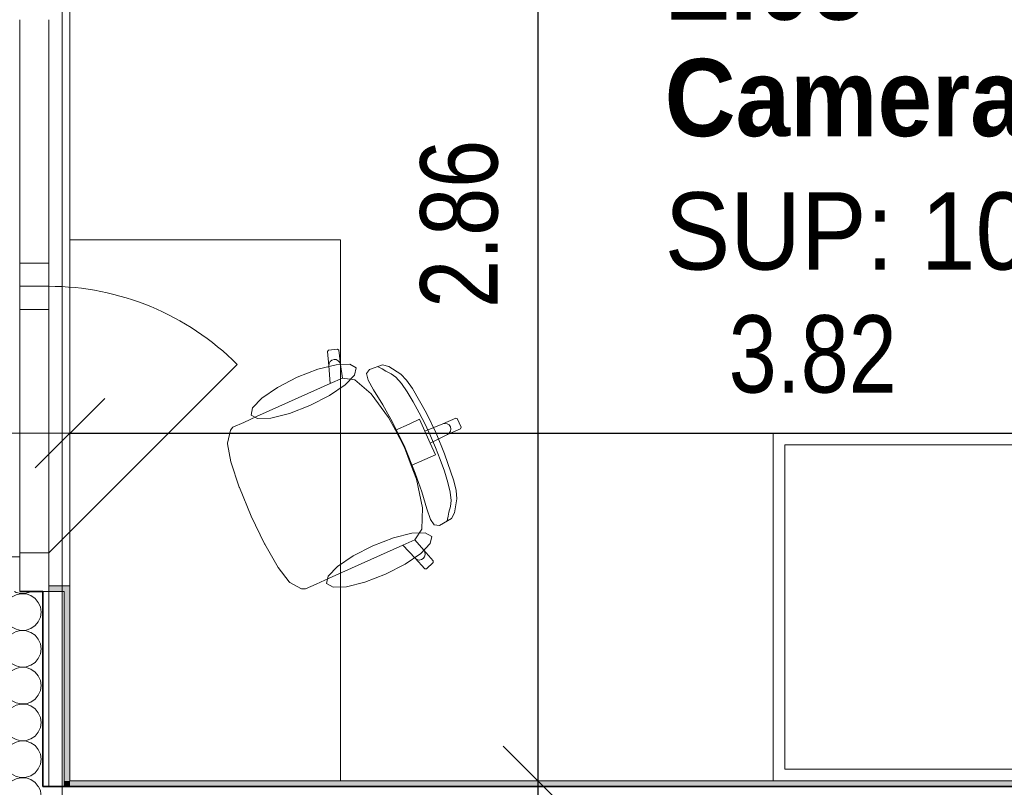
# Model space of a CAD drawing. Header units: metres. Extents: x -7.1 to 26.5, y -14.7 to 18.1.
# Tile 31 of 109: x 2.2 to 4.7, y 3.7 to 5.7. Entities that reach past the tile are written whole.
import ezdxf

# ---------------------------------------------------------------- set-up
doc = ezdxf.new("R2010")
doc.units = ezdxf.units.M
doc.header["$PDMODE"] = 65
doc.linetypes.add('AUSGEZOGEN', pattern=[0])
for name, color, linetype in [('XR$1$010 Aussenwände', 7, 'AUSGEZOGEN'), ('XR$1$010 Aussenwände Schichttrennlinien', 7, 'AUSGEZOGEN'), ('XR$1$010 Fenster', 7, 'AUSGEZOGEN'), ('XR$1$015 Innenwände', 7, 'AUSGEZOGEN'), ('XR$1$015 Innenwände Schichttrennlinien', 7, 'AUSGEZOGEN'), ('XR$1$030 Bodenaufbauten', 7, 'AUSGEZOGEN'), ('XR$1$065 Möbel Einrichtung', 7, 'AUSGEZOGEN'), ('XR$1$080 Raumdefinitionen Kontur', 7, 'AUSGEZOGEN'), ('XR$2$080 Raumdefinitionen Text_1', 7, 'AUSGEZOGEN'), ('XR$2$105 Bemassungen 100', 7, 'AUSGEZOGEN'), ('XR$3$010 Aussenwände Bauteilschraffuren', 7, 'AUSGEZOGEN'), ('XR$3$015 Innenwände Bauteilschraffuren', 7, 'AUSGEZOGEN')]:
    doc.layers.add(name, color=color, linetype=linetype)
doc.styles.add('ARIAL', font='arial.ttf')
doc.dimstyles.new('DIMSTYLE_3', dxfattribs={"dimtxt": 0.2, "dimasz": 0.3, "dimexe": 0, "dimexo": 0, "dimgap": 0.1, "dimtad": 2, "dimrnd": 0.005, "dimzin": 4, "dimdsep": 46, "dimtxsty": 'ARIAL', "dimblk1": 'ALL_ML_STRICH', "dimblk2": 'ALL_ML_STRICH', "dimsah": 1, "dimcen": 0, "dimclrd": 7, "dimclre": 7, "dimclrt": 7, "dimadec": 0, "dimazin": 0, "dimtfac": 1, "dimtdec": 0, "dimtix": 1, "dimtmove": 2, "dimatfit": 3, "dimfxl": 0, "dimtzin": 0, "dimlwd": 0, "dimlwe": 18, "dimarcsym": 0})
doc.dimstyles.new('DIMSTYLE_7', dxfattribs={"dimtxt": 0.2, "dimasz": 0.3, "dimexe": 0, "dimexo": 0, "dimgap": 0.1, "dimtad": 2, "dimdec": 1, "dimlfac": 100, "dimrnd": 0.5, "dimzin": 4, "dimdsep": 46, "dimtxsty": 'ARIAL', "dimblk1": 'ALL_ML_STRICH', "dimblk2": 'ALL_ML_STRICH', "dimsah": 1, "dimcen": 0, "dimclrd": 7, "dimclre": 7, "dimclrt": 7, "dimadec": 0, "dimazin": 0, "dimtfac": 1, "dimtdec": 0, "dimtix": 1, "dimtmove": 2, "dimatfit": 3, "dimfxl": 0, "dimtvp": 1.2, "dimtzin": 0, "dimlwd": 0, "dimlwe": 18, "dimarcsym": 0})

# ---------------------------------------------------------------- blocks, each defined once
blk = doc.blocks.new('ALL_ML_STRICH')
at = {"color": 0, "linetype": 'ByBlock', "lineweight": -2}
for p, q in [((0, -0.5), (0, 0.5)), ((-0.3, -0.3), (0.3, 0.3)), ((-1, 0), (0.5, 0))]:
    blk.add_line(p, q, dxfattribs=at)
blk = doc.blocks.new('*D165')
at = {"layer": 'DEFPOINTS', "color": 7, "linetype": 'AUSGEZOGEN', "lineweight": 18, "transparency": 16777216}
for p in [(6.1018, 4.7447), (2.2818, 4.6535), (2.2818, 4.6535)]:
    blk.add_point(p, dxfattribs=at)
at = {"layer": 'XR$2$105 Bemassungen 100', "color": 7, "linetype": 'AUSGEZOGEN', "lineweight": -2, "transparency": 16777216}
for p, q in [((2.2818, 4.6535), (2.2818, 4.6535)), ((2.2818, 4.6535), (6.1018, 4.6535)), ((6.1018, 4.6535), (6.1018, 4.6535))]:
    blk.add_line(p, q, dxfattribs=at)
at = {"layer": 'XR$2$105 Bemassungen 100', "color": 7, "linetype": 'AUSGEZOGEN', "lineweight": 18, "transparency": 16777216, "xscale": 0.3, "yscale": 0.3, "zscale": 0.3, "rotation": 180}
blk.add_blockref('ALL_ML_STRICH', (2.2818, 4.6535), dxfattribs=at)
at = {"layer": 'XR$2$105 Bemassungen 100', "color": 7, "linetype": 'AUSGEZOGEN', "lineweight": 18, "transparency": 16777216, "xscale": 0.3, "yscale": 0.3, "zscale": 0.3}
blk.add_blockref('ALL_ML_STRICH', (6.1018, 4.6535), dxfattribs=at)
at = {"layer": 'XR$2$105 Bemassungen 100', "color": 7, "linetype": 'AUSGEZOGEN', "lineweight": 18, "transparency": 16777216, "insert": (4.2041, 4.8571), "char_height": 0.2, "width": 0.64, "attachment_point": 5, "style": 'ARIAL'}
blk.add_mtext('\\W0.80;\\A1;{\\A1;{3.82\\H0.132000;\\S^ ;}}', dxfattribs=at)
blk = doc.blocks.new('*D201')
at = {"layer": 'DEFPOINTS', "color": 7, "linetype": 'AUSGEZOGEN', "lineweight": 18, "transparency": 16777216}
for p in [(3.4932, 3.7535), (3.4282, 3.5835), (3.4932, 3.5835)]:
    blk.add_point(p, dxfattribs=at)
at = {"layer": 'XR$2$105 Bemassungen 100', "color": 7, "linetype": 'AUSGEZOGEN', "lineweight": -2, "transparency": 16777216}
for p, q in [((3.4932, 3.7535), (3.4932, 3.7535)), ((3.4932, 3.5835), (3.4932, 3.7535)), ((3.4932, 3.5835), (3.4932, 3.5835))]:
    blk.add_line(p, q, dxfattribs=at)
at = {"layer": 'XR$2$105 Bemassungen 100', "color": 7, "linetype": 'AUSGEZOGEN', "lineweight": 18, "transparency": 16777216, "xscale": 0.3, "yscale": 0.3, "zscale": 0.3}
for p, rotation in [((3.4932, 3.7535), 90), ((3.4932, 3.5835), 270)]:
    blk.add_blockref('ALL_ML_STRICH', p, dxfattribs=dict(at, rotation=rotation))
at = {"layer": 'XR$2$105 Bemassungen 100', "color": 7, "linetype": 'AUSGEZOGEN', "lineweight": 18, "transparency": 16777216, "insert": (3.2932, 3.367), "char_height": 0.2, "width": 0.64, "attachment_point": 5, "rotation": 90, "style": 'ARIAL'}
blk.add_mtext('\\W0.80;\\A1;{\\A1;{17\\H0.132000;\\S^ ;}}', dxfattribs=at)
blk = doc.blocks.new('*D202')
at = {"layer": 'DEFPOINTS', "color": 7, "linetype": 'AUSGEZOGEN', "lineweight": 18, "transparency": 16777216}
for p in [(3.4932, 6.6135), (3.4932, 3.7535), (3.4932, 3.7535)]:
    blk.add_point(p, dxfattribs=at)
at = {"layer": 'XR$2$105 Bemassungen 100', "color": 7, "linetype": 'AUSGEZOGEN', "lineweight": -2, "transparency": 16777216}
for p, q in [((3.4932, 6.6135), (3.4932, 6.6135)), ((3.4932, 3.7535), (3.4932, 6.6135)), ((3.4932, 3.7535), (3.4932, 3.7535))]:
    blk.add_line(p, q, dxfattribs=at)
at = {"layer": 'XR$2$105 Bemassungen 100', "color": 7, "linetype": 'AUSGEZOGEN', "lineweight": 18, "transparency": 16777216, "xscale": 0.3, "yscale": 0.3, "zscale": 0.3}
for p, rotation in [((3.4932, 6.6135), 90), ((3.4932, 3.7535), 270)]:
    blk.add_blockref('ALL_ML_STRICH', p, dxfattribs=dict(at, rotation=rotation))
at = {"layer": 'XR$2$105 Bemassungen 100', "color": 7, "linetype": 'AUSGEZOGEN', "lineweight": 18, "transparency": 16777216, "insert": (3.2898, 5.1951), "char_height": 0.2, "width": 0.64, "attachment_point": 5, "rotation": 90, "style": 'ARIAL'}
blk.add_mtext('\\W0.80;\\A1;{\\A1;{2.86\\H0.132000;\\S^ ;}}', dxfattribs=at)
blk = doc.blocks.new('COMPLEXOBJECT_83')
at = {"layer": 'XR$3$010 Aussenwände Bauteilschraffuren', "color": 8, "linetype": 'AUSGEZOGEN', "lineweight": 13, "transparency": 33554687}
for p, q in [((2.0181, 4.2435), (2.0165, 4.2381)), ((2.0165, 4.2381), (2.0236, 4.2131)), ((2.1423, 4.2349), (2.1308, 4.2286)), ((2.1383, 4.2435), (2.1423, 4.2413)), ((2.1423, 4.2413), (2.1551, 4.2383)), ((2.1551, 4.2379), (2.1423, 4.2349)), ((2.1551, 4.2383), (2.1682, 4.2389)), ((2.1682, 4.2373), (2.1551, 4.2379)), ((2.1682, 4.2389), (2.1807, 4.2431)), ((2.1807, 4.2331), (2.1682, 4.2373)), ((2.1807, 4.2431), (2.1812, 4.2435)), ((2.1915, 4.2256), (2.1807, 4.2331)), ((2.0236, 4.2131), (2.0429, 4.1955)), ((2.0927, 4.2), (2.1308, 4.2286)), ((2.1999, 4.2155), (2.1915, 4.2256)), ((2.2052, 4.2035), (2.1999, 4.2155)), ((2.0429, 4.1854), (2.0236, 4.1679)), ((2.0429, 4.1955), (2.0684, 4.1907)), ((2.0684, 4.1903), (2.0429, 4.1854)), ((2.0684, 4.1907), (2.0927, 4.2)), ((2.0927, 4.181), (2.0684, 4.1903)), ((2.0927, 4.181), (2.1308, 4.1524)), ((2.207, 4.1905), (2.2052, 4.2035)), ((2.2052, 4.1775), (2.207, 4.1905)), ((2.0236, 4.1679), (2.0165, 4.1429)), ((2.1807, 4.1479), (2.1915, 4.1553)), ((2.1915, 4.1553), (2.1999, 4.1654)), ((2.1999, 4.1654), (2.2052, 4.1775)), ((2.0165, 4.1429), (2.0236, 4.1178)), ((2.0927, 4.1048), (2.1308, 4.1333)), ((2.1308, 4.1524), (2.1423, 4.146)), ((2.1423, 4.1397), (2.1308, 4.1333)), ((2.1423, 4.146), (2.1551, 4.143)), ((2.1551, 4.1427), (2.1423, 4.1397)), ((2.1551, 4.143), (2.1682, 4.1437)), ((2.1682, 4.142), (2.1551, 4.1427)), ((2.1682, 4.1437), (2.1807, 4.1479)), ((2.1807, 4.1378), (2.1682, 4.142)), ((2.1915, 4.1304), (2.1807, 4.1378)), ((2.1999, 4.1203), (2.1915, 4.1304)), ((2.0236, 4.1178), (2.0429, 4.1003)), ((2.0684, 4.0954), (2.0927, 4.1048)), ((2.2052, 4.1083), (2.1999, 4.1203)), ((2.207, 4.0952), (2.2052, 4.1083)), ((2.0429, 4.0902), (2.0236, 4.0727)), ((2.0429, 4.1003), (2.0684, 4.0954)), ((2.0684, 4.095), (2.0429, 4.0902)), ((2.0927, 4.0857), (2.0684, 4.095)), ((2.0927, 4.0857), (2.1308, 4.0571)), ((2.1999, 4.0702), (2.2052, 4.0822)), ((2.2052, 4.0822), (2.207, 4.0952)), ((2.0236, 4.0727), (2.0165, 4.0476)), ((2.1308, 4.0571), (2.1423, 4.0508)), ((2.1682, 4.0484), (2.1807, 4.0526)), ((2.1807, 4.0526), (2.1915, 4.0601)), ((2.1915, 4.0601), (2.1999, 4.0702)), ((2.0165, 4.0476), (2.0236, 4.0226)), ((2.0927, 4.0095), (2.1308, 4.0381)), ((2.1423, 4.0445), (2.1308, 4.0381)), ((2.1423, 4.0508), (2.1551, 4.0478)), ((2.1551, 4.0474), (2.1423, 4.0445)), ((2.1551, 4.0478), (2.1682, 4.0484)), ((2.1682, 4.0468), (2.1551, 4.0474)), ((2.1807, 4.0426), (2.1682, 4.0468)), ((2.1915, 4.0352), (2.1807, 4.0426)), ((2.1999, 4.025), (2.1915, 4.0352)), ((2.0236, 4.0226), (2.0429, 4.005)), ((2.0429, 4.005), (2.0684, 4.0002)), ((2.0684, 4.0002), (2.0927, 4.0095)), ((2.2052, 4.013), (2.1999, 4.025)), ((2.207, 4), (2.2052, 4.013)), ((2.0236, 3.9774), (2.0165, 3.9524)), ((2.0429, 3.995), (2.0236, 3.9774)), ((2.0684, 3.9998), (2.0429, 3.995)), ((2.0927, 3.9905), (2.0684, 3.9998)), ((2.0927, 3.9905), (2.1308, 3.9619)), ((2.1999, 3.975), (2.2052, 3.987)), ((2.2052, 3.987), (2.207, 4)), ((2.0165, 3.9524), (2.0236, 3.9273)), ((2.1308, 3.9619), (2.1423, 3.9555)), ((2.1423, 3.9555), (2.1551, 3.9526)), ((2.1551, 3.9522), (2.1423, 3.9492)), ((2.1551, 3.9526), (2.1682, 3.9532)), ((2.1682, 3.9516), (2.1551, 3.9522)), ((2.1682, 3.9532), (2.1807, 3.9574)), ((2.1807, 3.9474), (2.1682, 3.9516)), ((2.1807, 3.9574), (2.1915, 3.9648)), ((2.1915, 3.9648), (2.1999, 3.975)), ((2.0236, 3.9273), (2.0429, 3.9098)), ((2.0927, 3.9143), (2.1308, 3.9429)), ((2.1423, 3.9492), (2.1308, 3.9429)), ((2.1915, 3.9399), (2.1807, 3.9474)), ((2.1999, 3.9298), (2.1915, 3.9399)), ((2.2052, 3.9178), (2.1999, 3.9298)), ((2.0429, 3.8997), (2.0236, 3.8822)), ((2.0429, 3.9098), (2.0684, 3.905)), ((2.0684, 3.9046), (2.0429, 3.8997)), ((2.0684, 3.905), (2.0927, 3.9143)), ((2.0927, 3.8952), (2.0684, 3.9046)), ((2.207, 3.9048), (2.2052, 3.9178)), ((2.2052, 3.8917), (2.207, 3.9048)), ((2.0236, 3.8822), (2.0165, 3.8571)), ((2.0927, 3.8952), (2.1308, 3.8667)), ((2.1915, 3.8696), (2.1999, 3.8797)), ((2.1999, 3.8797), (2.2052, 3.8917)), ((2.0165, 3.8571), (2.0236, 3.8321)), ((2.1308, 3.8667), (2.1423, 3.8603)), ((2.1423, 3.854), (2.1308, 3.8476)), ((2.1423, 3.8603), (2.1551, 3.8573)), ((2.1551, 3.857), (2.1423, 3.854)), ((2.1551, 3.8573), (2.1682, 3.858)), ((2.1682, 3.8563), (2.1551, 3.857)), ((2.1682, 3.858), (2.1807, 3.8622)), ((2.1807, 3.8521), (2.1682, 3.8563)), ((2.1807, 3.8622), (2.1915, 3.8696)), ((2.1915, 3.8447), (2.1807, 3.8521)), ((2.0236, 3.8321), (2.0429, 3.8146)), ((2.0927, 3.819), (2.1308, 3.8476)), ((2.1999, 3.8346), (2.1915, 3.8447)), ((2.2052, 3.8225), (2.1999, 3.8346)), ((2.207, 3.8095), (2.2052, 3.8225)), ((2.0429, 3.8045), (2.0236, 3.7869)), ((2.0429, 3.8146), (2.0684, 3.8097)), ((2.0684, 3.8093), (2.0429, 3.8045)), ((2.0684, 3.8097), (2.0927, 3.819)), ((2.0927, 3.8), (2.0684, 3.8093)), ((2.0927, 3.8), (2.1308, 3.7714)), ((2.2052, 3.7965), (2.207, 3.8095)), ((2.0236, 3.7869), (2.0165, 3.7619)), ((2.1308, 3.7714), (2.1423, 3.7651)), ((2.1807, 3.7669), (2.1915, 3.7744)), ((2.1915, 3.7744), (2.1999, 3.7845)), ((2.1999, 3.7845), (2.2052, 3.7965)), ((2.0165, 3.7619), (2.0232, 3.7385)), ((2.1123, 3.7385), (2.1308, 3.7524)), ((2.1423, 3.7587), (2.1308, 3.7524)), ((2.1423, 3.7651), (2.1551, 3.7621)), ((2.1551, 3.7617), (2.1423, 3.7587)), ((2.1551, 3.7621), (2.1682, 3.7627)), ((2.1682, 3.7611), (2.1551, 3.7617)), ((2.1682, 3.7627), (2.1807, 3.7669)), ((2.1807, 3.7569), (2.1682, 3.7611)), ((2.1915, 3.7494), (2.1807, 3.7569)), ((2.1999, 3.7393), (2.1915, 3.7494)), ((2.2003, 3.7385), (2.1999, 3.7393))]:
    blk.add_line(p, q, dxfattribs=at)
blk = doc.blocks.new('COMPLEXOBJECT_85')
at = {"layer": 'XR$3$010 Aussenwände Bauteilschraffuren', "color": 8, "linetype": 'AUSGEZOGEN', "lineweight": 13, "transparency": 33554687}
for p, q in [((2.0232, 3.7385), (2.0236, 3.7369)), ((2.0236, 3.7369), (2.0429, 3.7193)), ((2.0684, 3.7145), (2.0927, 3.7238)), ((2.0927, 3.7238), (2.1123, 3.7385)), ((2.2052, 3.7273), (2.2003, 3.7385)), ((2.207, 3.7143), (2.2052, 3.7273)), ((2.0429, 3.7093), (2.0236, 3.6917)), ((2.0429, 3.7193), (2.0684, 3.7145)), ((2.0684, 3.7141), (2.0429, 3.7093)), ((2.0927, 3.7048), (2.0684, 3.7141)), ((2.0927, 3.7048), (2.1308, 3.6762)), ((2.1999, 3.6893), (2.2052, 3.7013)), ((2.2052, 3.7013), (2.207, 3.7143)), ((2.0236, 3.6917), (2.0165, 3.6667)), ((2.1308, 3.6762), (2.1423, 3.6698)), ((2.1423, 3.6698), (2.1551, 3.6669)), ((2.1682, 3.6675), (2.1807, 3.6717)), ((2.1807, 3.6717), (2.1915, 3.6791)), ((2.1915, 3.6791), (2.1999, 3.6893)), ((2.0165, 3.6667), (2.0236, 3.6416)), ((2.0927, 3.6286), (2.1308, 3.6571)), ((2.1423, 3.6635), (2.1308, 3.6571)), ((2.1551, 3.6665), (2.1423, 3.6635)), ((2.1551, 3.6669), (2.1682, 3.6675)), ((2.1682, 3.6658), (2.1551, 3.6665)), ((2.1807, 3.6616), (2.1682, 3.6658)), ((2.1915, 3.6542), (2.1807, 3.6616)), ((2.1999, 3.6441), (2.1915, 3.6542)), ((2.2052, 3.6321), (2.1999, 3.6441)), ((2.0236, 3.6416), (2.0429, 3.6241)), ((2.0429, 3.6241), (2.0684, 3.6192)), ((2.0684, 3.6189), (2.0429, 3.614)), ((2.0684, 3.6192), (2.0927, 3.6286)), ((2.0927, 3.6095), (2.0684, 3.6189)), ((2.207, 3.619), (2.2052, 3.6321)), ((2.2052, 3.606), (2.207, 3.619)), ((2.0429, 3.614), (2.0259, 3.5985)), ((2.0927, 3.6095), (2.1074, 3.5985)), ((2.2019, 3.5985), (2.2052, 3.606))]:
    blk.add_line(p, q, dxfattribs=at)

msp = doc.modelspace()

# ---------------------------------------------------------------- hatches: boundary and pattern name
at = {"layer": 'XR$3$010 Aussenwände Bauteilschraffuren', "linetype": 'AUSGEZOGEN', "lineweight": 13, "true_color": 0x202020, "transparency": 33554687}
for points in [[(2.2818, 4.2435), (2.2818, 4.2585), (2.2268, 4.2585), (2.2268, 4.2435)], [(2.2818, 4.2435), (2.2668, 4.2435), (2.2668, 3.7535), (2.2818, 3.7535)], [(2.2818, 3.7385), (2.2818, 3.7535), (2.2668, 3.7535), (2.2668, 3.7385)]]:
    msp.add_hatch(color=250, dxfattribs=at).paths.add_polyline_path(points)
at = {"layer": 'XR$3$010 Aussenwände Bauteilschraffuren', "linetype": 'AUSGEZOGEN', "lineweight": 13, "transparency": 33554687}
h = msp.add_hatch(dxfattribs=at)
h.set_pattern_fill('MUSTER', color=8, scale=750, style=0, pattern_type=2)
h.set_pattern_definition([(0, (1500, 1500), (750, 750), [750, -750]), (90, (1500, 1500), (-750, 750), [750, -750])])
h.paths.add_polyline_path([(2.2118, 3.7385), (2.2268, 3.7385), (2.2268, 4.2435), (2.2118, 4.2435)], flags=0)
at = {"layer": 'XR$3$015 Innenwände Bauteilschraffuren', "linetype": 'AUSGEZOGEN', "lineweight": 13, "true_color": 0x202020, "transparency": 33554687}
msp.add_hatch(color=250, dxfattribs=at).paths.add_polyline_path([(6.1018, 3.7535), (2.2818, 3.7535), (2.2818, 3.7385), (6.1018, 3.7385)])

# ---------------------------------------------------------------- linework, layer by layer
at = {"layer": 'XR$1$010 Aussenwände', "color": 7, "linetype": 'AUSGEZOGEN', "lineweight": 18, "transparency": 33554687}
for p, q in [((2.2268, 4.2585), (2.2818, 4.2585)), ((2.2818, 4.2435), (2.2818, 4.2585)), ((2.2118, 4.2435), (2.2268, 4.2435)), ((2.2818, 3.7535), (2.2818, 4.2435))]:
    msp.add_line(p, q, dxfattribs=at)
at = {"layer": 'XR$1$010 Aussenwände', "color": 7, "linetype": 'AUSGEZOGEN', "lineweight": 35, "transparency": 33554687}
msp.add_line((2.1518, 4.2435), (2.2118, 4.2435), dxfattribs=at)
at = {"layer": 'XR$1$010 Aussenwände Schichttrennlinien', "color": 7, "linetype": 'AUSGEZOGEN', "lineweight": 18, "transparency": 33554687}
for p, q in [((2.2268, 4.2435), (2.2268, 4.2585)), ((2.2268, 3.7385), (2.2268, 4.2435)), ((2.2668, 4.2435), (2.2268, 4.2435)), ((2.2668, 3.7385), (2.2668, 4.2435))]:
    msp.add_line(p, q, dxfattribs=at)
at = {"layer": 'XR$1$010 Aussenwände Schichttrennlinien', "color": 7, "linetype": 'AUSGEZOGEN', "lineweight": 35, "transparency": 33554687}
for p, q in [((2.2118, 4.2435), (2.2118, 3.7385)), ((2.2268, 3.7385), (2.2118, 3.7385)), ((2.2268, 3.7385), (2.2118, 3.7385)), ((2.2668, 3.7385), (2.2268, 3.7385)), ((2.2668, 3.7385), (2.2268, 3.7385)), ((2.2818, 3.7385), (2.2668, 3.7385)), ((2.2818, 3.7385), (2.2668, 3.7385))]:
    msp.add_line(p, q, dxfattribs=at)
at = {"layer": 'XR$1$010 Fenster', "color": 7, "linetype": 'AUSGEZOGEN', "lineweight": 13, "transparency": 33554687}
for p, q in [((2.2818, 4.2585), (2.2818, 5.8085)), ((2.1518, 5.7235), (2.1518, 5.0935)), ((2.2268, 5.0935), (2.2268, 5.7235)), ((2.2268, 5.0935), (2.1518, 5.0935)), ((2.1518, 5.0935), (2.1518, 5.0335)), ((2.2268, 5.0335), (2.2268, 5.0935)), ((2.2268, 5.0335), (2.1518, 5.0335)), ((2.1518, 5.0335), (2.1518, 4.9735)), ((2.1518, 5.0335), (2.2268, 5.0335)), ((2.2268, 4.9735), (2.2268, 5.0335)), ((2.1518, 4.9735), (2.1518, 4.3435)), ((2.1518, 4.9735), (2.2268, 4.9735)), ((2.2268, 4.3435), (2.2268, 4.9735)), ((2.2268, 4.3435), (2.7147, 4.8314)), ((2.0118, 4.3335), (2.1518, 4.3335)), ((2.2268, 4.3435), (2.1518, 4.3435)), ((2.1518, 4.3435), (2.1518, 4.2435)), ((2.1518, 4.3075), (2.1518, 4.3335)), ((2.1518, 4.3075), (2.1518, 4.3335)), ((2.2268, 4.2435), (2.2268, 4.3435)), ((2.1518, 4.2875), (2.1518, 4.3075)), ((2.1518, 4.2875), (2.1518, 4.3075)), ((2.1518, 4.2435), (2.1518, 4.2875)), ((2.1518, 4.2435), (2.1518, 4.2875)), ((2.2268, 4.2585), (2.2818, 4.2585)), ((2.2818, 4.2435), (2.2818, 4.2585)), ((2.1518, 4.2435), (2.2118, 4.2435)), ((2.1518, 4.2435), (2.2118, 4.2435)), ((2.2118, 4.2435), (2.2268, 4.2435)), ((2.2118, 4.2435), (2.2268, 4.2435))]:
    msp.add_line(p, q, dxfattribs=at)
msp.add_arc((2.2268, 4.3435), 0.69, 45, 90, dxfattribs=at)
at = {"layer": 'XR$1$015 Innenwände', "color": 7, "linetype": 'AUSGEZOGEN', "lineweight": 18, "transparency": 33554687}
msp.add_line((6.1018, 3.7535), (2.2818, 3.7535), dxfattribs=at)
at = {"layer": 'XR$1$015 Innenwände Schichttrennlinien', "color": 7, "linetype": 'AUSGEZOGEN', "lineweight": 35, "transparency": 33554687}
msp.add_line((2.2818, 3.7385), (6.1018, 3.7385), dxfattribs=at)
at = {"layer": 'XR$1$030 Bodenaufbauten', "color": 254, "linetype": 'AUSGEZOGEN', "lineweight": 13, "transparency": 33554687}
msp.add_lwpolyline([(2.2618, -3.7865), (22.6418, -3.7865), (22.6418, 10.7535), (14.8918, 10.7535), (14.8918, 6.0735), (10.0118, 6.0735), (10.0118, 8.0099), (10.0118, 10.7535), (2.2618, 10.7535), (2.2618, -3.7865)], close=True, dxfattribs=at)
at = {"layer": 'XR$1$065 Möbel Einrichtung', "color": 8, "linetype": 'AUSGEZOGEN', "lineweight": 13, "transparency": 33554687}
for p, q in [((2.948, 4.8647), (2.9507, 4.868)), ((2.9507, 4.868), (2.9745, 4.8705)), ((2.9745, 4.8705), (2.9778, 4.8678)), ((2.9778, 4.8678), (2.9819, 4.8308)), ((2.9521, 4.8277), (2.948, 4.8647)), ((2.9553, 4.8388), (2.9598, 4.8425)), ((2.9598, 4.8425), (2.9653, 4.8442)), ((2.9653, 4.8442), (2.9712, 4.8437)), ((2.9712, 4.8437), (2.9764, 4.841)), ((2.9521, 4.8277), (2.9526, 4.8336)), ((2.9555, 4.7817), (2.9521, 4.8277)), ((2.9526, 4.8336), (2.9553, 4.8388)), ((2.9764, 4.841), (2.9801, 4.8364)), ((2.9801, 4.8364), (2.9819, 4.8308)), ((2.9819, 4.8308), (2.987, 4.7957)), ((3.049, 4.8076), (3.0568, 4.8184)), ((3.0568, 4.8184), (3.091, 4.8302)), ((3.0827, 4.8231), (3.0788, 4.8254)), ((3.0899, 4.8195), (3.0827, 4.8231)), ((3.0992, 4.8137), (3.0899, 4.8195)), ((3.091, 4.8302), (3.1074, 4.826)), ((3.1074, 4.826), (3.1384, 4.8059)), ((2.9868, 4.7957), (2.9555, 4.7817)), ((2.9868, 4.7957), (2.987, 4.7957)), ((2.987, 4.7957), (3.0195, 4.7913)), ((3.0195, 4.7913), (3.0616, 4.7556)), ((3.0532, 4.7906), (3.049, 4.8076)), ((3.0674, 4.7653), (3.0532, 4.7906)), ((3.1132, 4.8072), (3.0992, 4.8137)), ((3.1256, 4.7983), (3.1132, 4.8072)), ((3.1397, 4.7823), (3.1256, 4.7983)), ((3.1384, 4.8059), (3.1532, 4.7906)), ((3.1532, 4.7906), (3.1681, 4.769)), ((2.7647, 4.6962), (2.9555, 4.7817)), ((3.0913, 4.7263), (3.0674, 4.7653)), ((3.1548, 4.7606), (3.1397, 4.7823)), ((3.1681, 4.769), (3.2045, 4.705)), ((3.0616, 4.7556), (3.1065, 4.6943)), ((3.1704, 4.7348), (3.1548, 4.7606)), ((3.1164, 4.6818), (3.0913, 4.7263)), ((3.186, 4.7062), (3.1704, 4.7348)), ((2.7318, 4.6814), (2.7647, 4.6962)), ((3.1065, 4.6943), (3.124, 4.6611)), ((3.1593, 4.6769), (3.1866, 4.6892)), ((3.201, 4.6763), (3.186, 4.7062)), ((3.1866, 4.6892), (3.2003, 4.6587)), ((3.2045, 4.705), (3.23, 4.6535)), ((3.2465, 4.6774), (3.2802, 4.6925)), ((3.2802, 4.6925), (3.2841, 4.691)), ((3.2841, 4.691), (3.2891, 4.68)), ((2.6975, 4.661), (2.7035, 4.6687)), ((2.7035, 4.6687), (2.7318, 4.6814)), ((3.1481, 4.6168), (3.1164, 4.6818)), ((3.124, 4.6611), (3.1593, 4.6769)), ((3.2003, 4.6587), (3.2465, 4.6774)), ((3.2148, 4.6467), (3.201, 4.6763)), ((3.2465, 4.6774), (3.2522, 4.6787)), ((3.2522, 4.6787), (3.258, 4.6777)), ((3.258, 4.6777), (3.2629, 4.6746)), ((3.2588, 4.6499), (3.2925, 4.665)), ((3.2629, 4.6746), (3.2663, 4.6698)), ((3.2676, 4.664), (3.2663, 4.6698)), ((3.2667, 4.6582), (3.2676, 4.664)), ((3.294, 4.6689), (3.2891, 4.68)), ((3.2925, 4.665), (3.294, 4.6689)), ((2.6892, 4.6279), (2.6975, 4.661)), ((3.124, 4.6611), (3.1475, 4.6165)), ((3.2003, 4.6587), (3.2072, 4.6432)), ((3.2141, 4.6278), (3.2072, 4.6432)), ((3.2141, 4.6278), (3.2588, 4.6499)), ((3.2148, 4.6467), (3.2278, 4.6166)), ((3.2515, 4.6001), (3.23, 4.6535)), ((3.2588, 4.6499), (3.2636, 4.6533)), ((3.2636, 4.6533), (3.2667, 4.6582)), ((4.1018, 3.7535), (4.1018, 4.6535)), ((4.1018, 4.6535), (6.1018, 4.6535)), ((2.6892, 4.6256), (2.6892, 4.6279)), ((2.6983, 4.5793), (2.6892, 4.6256)), ((3.1651, 4.5693), (3.1475, 4.6165)), ((3.1481, 4.6168), (3.1755, 4.5498)), ((3.2278, 4.5973), (3.2141, 4.6278)), ((3.2278, 4.6166), (3.2401, 4.5856)), ((3.2005, 4.5851), (3.2278, 4.5973)), ((3.2751, 4.5304), (3.2515, 4.6001)), ((2.7199, 4.5137), (2.6983, 4.5793)), ((3.1651, 4.5693), (3.2005, 4.5851)), ((3.1783, 4.5341), (3.1651, 4.5693)), ((3.2401, 4.5856), (3.2511, 4.5549)), ((3.1755, 4.5498), (3.1921, 4.5014)), ((3.2511, 4.5549), (3.2599, 4.5261)), ((2.7202, 4.5127), (2.7199, 4.5137)), ((2.7507, 4.4386), (2.7202, 4.5127)), ((3.1942, 4.4598), (3.1783, 4.5341)), ((3.2599, 4.5261), (3.2661, 4.5004)), ((3.2813, 4.5049), (3.2751, 4.5304)), ((3.1921, 4.5014), (3.2053, 4.4577)), ((3.2661, 4.5004), (3.2687, 4.4792)), ((3.2828, 4.4837), (3.2813, 4.5049)), ((3.1928, 4.4047), (3.1942, 4.4598)), ((3.267, 4.464), (3.2626, 4.4492)), ((3.2687, 4.4792), (3.267, 4.464)), ((3.2772, 4.4472), (3.2828, 4.4837)), ((2.7507, 4.4386), (2.7857, 4.3666)), ((3.2053, 4.4577), (3.2148, 4.4303)), ((3.2607, 4.4385), (3.2586, 4.4307)), ((3.2626, 4.4492), (3.2607, 4.4385)), ((3.2695, 4.4322), (3.2772, 4.4472)), ((3.2148, 4.4303), (3.2246, 4.4158)), ((3.2246, 4.4158), (3.2379, 4.4144)), ((3.2379, 4.4144), (3.2695, 4.4322)), ((3.2586, 4.4307), (3.2577, 4.4262)), ((3.1745, 4.3775), (3.1928, 4.4047)), ((2.7857, 4.3666), (2.7862, 4.3657)), ((2.7862, 4.3657), (2.8209, 4.3058)), ((2.9523, 4.2777), (3.1431, 4.3633)), ((3.1744, 4.3773), (3.1431, 4.3633)), ((3.1431, 4.3633), (3.1752, 4.3301)), ((3.1744, 4.3773), (3.1745, 4.3775)), ((3.1973, 4.3503), (3.1745, 4.3775)), ((3.1963, 4.329), (3.1998, 4.3337)), ((3.2003, 4.3452), (3.1973, 4.3503)), ((3.2222, 4.3226), (3.1973, 4.3503)), ((3.1998, 4.3337), (3.2012, 4.3394)), ((3.2012, 4.3394), (3.2003, 4.3452)), ((3.1752, 4.3301), (3.1799, 4.3266)), ((3.1752, 4.3301), (3.2001, 4.3025)), ((3.1799, 4.3266), (3.1855, 4.3251)), ((3.1855, 4.3251), (3.1913, 4.326)), ((3.1913, 4.326), (3.1963, 4.329)), ((3.2043, 4.3022), (3.222, 4.3183)), ((3.222, 4.3183), (3.2222, 4.3226)), ((2.8209, 4.3058), (2.8494, 4.2683)), ((3.2001, 4.3025), (3.2043, 4.3022)), ((2.8494, 4.2683), (2.8511, 4.2667)), ((2.8511, 4.2667), (2.8813, 4.2509)), ((2.8911, 4.2503), (2.9194, 4.263)), ((2.9194, 4.263), (2.9523, 4.2777)), ((2.8813, 4.2509), (2.8911, 4.2503)), ((6.1018, 3.7535), (4.1018, 3.7535))]:
    msp.add_line(p, q, dxfattribs=at)
for points in [[(2.2818, 5.1535), (2.2818, 3.7535), (2.9818, 3.7535), (2.9818, 5.1535), (2.2818, 5.1535)], [(2.87, 4.7981), (2.9233, 4.8187), (2.971, 4.8305), (3.0058, 4.8318), (3.0224, 4.8224), (3.0184, 4.8037), (2.9943, 4.7785), (2.9537, 4.7508), (2.9029, 4.7247), (2.8496, 4.7041), (2.802, 4.6923), (2.7671, 4.691), (2.7505, 4.7004), (2.7545, 4.7191), (2.7787, 4.7443), (2.8192, 4.772), (2.87, 4.7981)], [(4.1318, 3.7835), (4.1318, 4.6235), (5.4818, 4.6235), (5.6618, 4.4435), (5.6618, 3.7835), (4.1318, 3.7835)], [(3.0985, 4.2885), (3.1492, 4.3146), (3.1898, 4.3423), (3.2139, 4.3675), (3.218, 4.3862), (3.2013, 4.3956), (3.1665, 4.3943), (3.1188, 4.3825), (3.0655, 4.3619), (3.0148, 4.3358), (2.9742, 4.3081), (2.9501, 4.283), (2.946, 4.2643), (2.9627, 4.2548), (2.9975, 4.2561), (3.0452, 4.2679), (3.0985, 4.2885)]]:
    msp.add_lwpolyline(points, close=True, dxfattribs=at)
at = {"layer": 'XR$1$080 Raumdefinitionen Kontur', "color": 8, "linetype": 'AUSGEZOGEN', "lineweight": 13, "transparency": 33554687}
msp.add_lwpolyline([(6.1018, 3.7535), (6.1018, 6.6135), (2.2818, 6.6135), (2.2818, 3.7535), (6.1018, 3.7535)], close=True, dxfattribs=at)

# ---------------------------------------------------------------- block references
at = {"layer": 'XR$3$010 Aussenwände Bauteilschraffuren', "color": 8, "linetype": 'AUSGEZOGEN', "lineweight": 13, "transparency": 33554687}
for name in ['COMPLEXOBJECT_83', 'COMPLEXOBJECT_85']:
    msp.add_blockref(name, (0, 0), dxfattribs=at)

# ---------------------------------------------------------------- texts
at = {"layer": 'XR$2$080 Raumdefinitionen Text_1', "color": 7, "linetype": 'AUSGEZOGEN', "transparency": 33554687, "insert": (3.821, 5.9233), "char_height": 0.2, "width": 1.702129, "attachment_point": 1, "line_spacing_factor": 0.903614, "style": 'ARIAL'}
msp.add_mtext('\\A1;{\\fArial|b1|i0|c162|p34;\\W0.90909;E.05}\\P{\\fArial|b1|i0|c162|p34;\\W0.90909;Camera\\P\\fArial|b0|i0|c162|p34;SUP: 10.93 m\\H0.6x;\\S2^ ;}', dxfattribs=at)

# ---------------------------------------------------------------- dimensions: what is measured, and where the dimension line sits
at = {"layer": 'XR$2$105 Bemassungen 100', "color": 7, "linetype": 'AUSGEZOGEN', "lineweight": 18, "transparency": 33554687}
for base, p1, p2, dimstyle, picture, middle in [((3.4932, 6.6135), (3.4932, 3.7535), (3.4932, 6.6135), 'DIMSTYLE_3', '*D202', (3.2898, 5.1951)), ((3.4932, 3.7535), (3.4932, 3.5835), (3.4932, 3.7535), 'DIMSTYLE_7', '*D201', (3.2932, 3.367))]:
    dim = msp.add_linear_dim(base=base, p1=p1, p2=p2, angle=90, dimstyle=dimstyle, override={"dimpost": '<>', "dimclrd": 7, "dimclre": 7, "dimclrt": 7, "dimlwd": 0, "dimlwe": 18}, dxfattribs=at)
    dim.commit()
    dim.dimension.update_dxf_attribs({"geometry": picture, "text_midpoint": middle, "dimtype": 160})
dim = msp.add_linear_dim(base=(6.1018, 4.6535), p1=(2.2818, 4.6535), p2=(6.1018, 4.6535), dimstyle='DIMSTYLE_3', override={"dimpost": '<>', "dimclrd": 7, "dimclre": 7, "dimclrt": 7, "dimlwd": 0, "dimlwe": 18}, dxfattribs=at)
dim.commit()
dim.dimension.update_dxf_attribs({"geometry": '*D165', "text_midpoint": (4.2041, 4.8571), "dimtype": 160})

doc.saveas('drawing.dxf')
